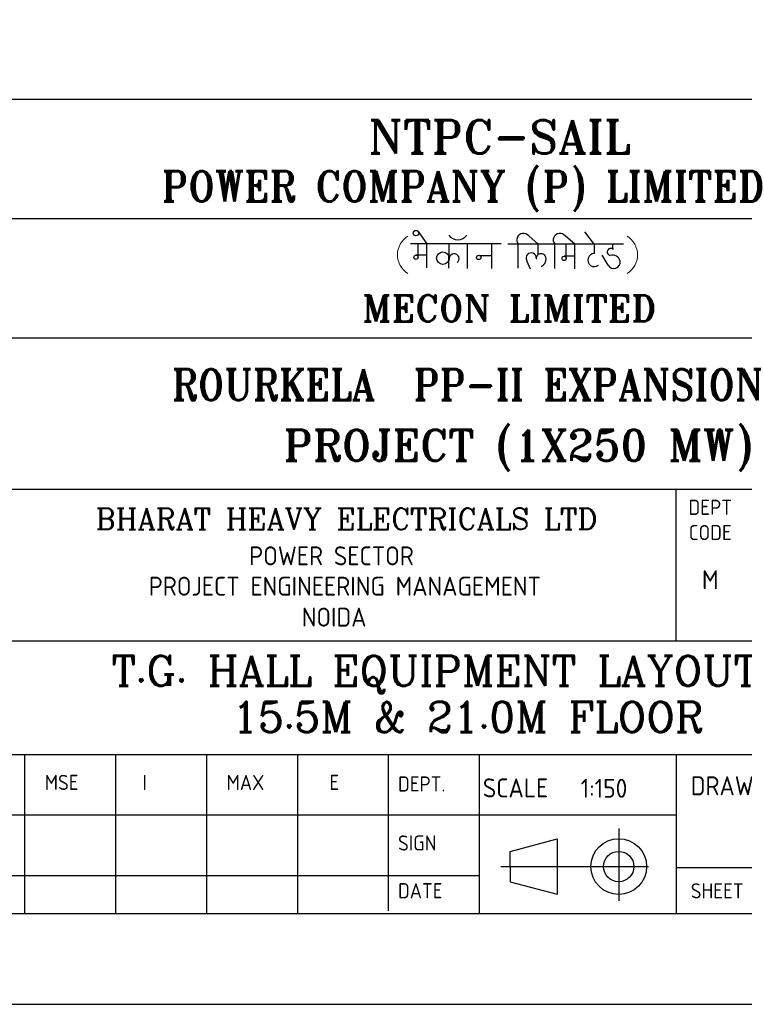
# Model space of a CAD drawing. Extents: x -287416 to 4934791, y -504132 to 1826789.
# Tile 119 of 132: x 117207 to 131555, y 146322 to 165819. Entities that reach past the tile are written whole.
import ezdxf
from ezdxf.enums import TextEntityAlignment as Align

# ---------------------------------------------------------------- set-up
doc = ezdxf.new("R2010")
doc.units = 0
doc.header["$LTSCALE"] = 800
doc.header["$MEASUREMENT"] = 0
for name, pattern in [('0', [0]), ('CENTER', [2, 1.25, -0.25, 0.25, -0.25]), ('CONTINOUS', [0])]:
    doc.linetypes.add(name, pattern=pattern)
doc.layers.get('0').update_dxf_attribs({"linetype": 'CONTINUOUS'})
doc.layers.add('1', color=1, linetype='CONTINUOUS')
doc.layers.add('T', color=3, linetype='CONTINUOUS', lineweight=15)
doc.layers.add('TEXT', color=3, linetype='CONTINUOUS', lineweight=15)
doc.styles.add('COMPLEX', font='complex')
doc.styles.add('ROMANC', font='romanc')
doc.styles.add('ROMANS', font='ISO9.shx', dxfattribs={"width": 0.8})
doc.styles.add('ROMANT', font='romant')
doc.styles.add('S3', font='ROMANS1.SHX', dxfattribs={"width": 0.8})
doc.styles.get("Standard").update_dxf_attribs({"font": 'ISO9'})

# ---------------------------------------------------------------- blocks, each defined once
blk = doc.blocks.new('A$C731D3036')
for p, q in [((-593.64, 265.66), (-26.68, 265.66)), ((-593.64, 230.66), (-26.68, 230.66)), ((-593.64, 195.66), (-26.68, 195.66)), ((-593.64, 151.19), (-26.68, 151.19)), ((-193.39, 106.76), (-193.39, 151.19)), ((-749.28, 106.72), (-26.68, 106.72)), ((-749.28, 106.72), (-337.95, 106.72)), ((-438, 73.37), (-26.68, 73.37)), ((-384.64, 73.37), (-384.64, 26.68)), ((-357.96, 73.37), (-357.96, 26.68)), ((-331.28, 73.37), (-331.28, 26.68)), ((-304.6, 73.37), (-304.6, 26.68)), ((-277.92, 73.37), (-277.92, 27.39)), ((-251.24, 73.37), (-251.24, 26.68)), ((-193.43, 73.37), (-193.43, 26.68)), ((-438, 55.58), (-193.43, 55.58)), ((-242.14, 44.88), (-228.39, 48.56)), ((-228.39, 48.56), (-228.39, 32.2)), ((-242.14, 40.43), (-242.14, 44.88)), ((-2590.23, 37.8), (-251.24, 37.8)), ((-242.14, 40.43), (-242.14, 35.98)), ((-26.68, 40.02), (-193.43, 40.02)), ((-242.14, 35.98), (-228.39, 32.3))]:
    blk.add_line(p, q)
at = {"color": 7, "linetype": '0'}
for p, q in [((-269.11, 226.81), (-266.61, 223.21)), ((-233.94, 223.13), (-236.69, 225.54)), ((-223.14, 223.13), (-225.99, 225.52)), ((-217.39, 223.04), (-220.23, 226.71)), ((-244.82, 223.23), (-271.41, 223.23)), ((-269.15, 219.28), (-269.15, 223.21)), ((-266.61, 216.18), (-266.61, 223.21)), ((-260.1, 216.09), (-260.07, 223.21)), ((-254.69, 215.93), (-254.69, 223.23)), ((-247.55, 215.93), (-247.55, 223.23)), ((-208.85, 223.13), (-242.79, 223.13)), ((-239.78, 216.02), (-239.78, 223.13)), ((-233.94, 220.04), (-233.94, 223.13)), ((-229.02, 215.93), (-229.02, 223.13)), ((-225.68, 218.92), (-225.68, 223.13)), ((-223.14, 215.85), (-223.14, 223.13)), ((-217.41, 220.37), (-217.41, 223.13)), ((-211.96, 221.65), (-211.96, 223.11)), ((-266.61, 219.89), (-269.77, 219.89)), ((-251.38, 219.8), (-247.55, 219.8)), ((-213.41, 216.93), (-215.13, 219.93)), ((-211.78, 221.65), (-211.96, 221.65)), ((-237.3, 218.33), (-236.27, 215.83)), ((-223.14, 219.56), (-226.26, 219.56))]:
    blk.add_line(p, q, dxfattribs=at)
at = {"linetype": 'CENTER'}
for p, q in [((-210.28, 51.61), (-210.28, 30.41)), ((-244.86, 40.43), (-201.5, 40.43))]:
    blk.add_line(p, q, dxfattribs=at)
for points in [[(0, 1869.86), (-2643.59, 1869.86), (-2643.59, 0), (0, 0)], [(-26.68, 1843.18), (-2616.91, 1843.18), (-2616.91, 26.68), (-26.68, 26.68)]]:
    blk.add_lwpolyline(points, close=True)
at = {"color": 7, "linetype": '0'}
for centre, radius in [((-269.78, 226.35), 0.805), ((-269.77, 219.27), 0.626), ((-261.88, 219), 1.84), ((-251.37, 219.2), 0.635), ((-226.29, 218.94), 0.626)]:
    blk.add_circle(centre, radius, dxfattribs=at)
for radius in [8.18, 4.45]:
    blk.add_circle((-210.28, 40.43), radius)
at = {"linetype": 'Continuous', "lineweight": 0, "ltscale": 10000}
for centre, start, end in [((-268.69, 219.98), 122.6632, 237.3368), ((-211.28, 219.98), 302.663, 57.337)]:
    blk.add_arc(centre, 6.52, start, end, dxfattribs=at)
at = {"color": 7}
blk.add_arc((-257.51, 227.45), 3.1, 212.732, 327.268, dxfattribs=at)
at = {"color": 7, "linetype": '0'}
for centre, radius, start, end in [((-238.24, 224.33), 1.96, 38.0114, 218.012), ((-227.53, 224.32), 1.96, 38.0114, 218.012), ((-258.59, 218.84), 1.44, 306.8343, 169.1555), ((-235.97, 219.04), 1.5, 359.0079, 208.1107), ((-233.04, 218.89), 1.43, 1.8057, 188.9062), ((-217.45, 218.44), 1.93, 88.6898, 308.406), ((-212.6, 220.81), 1.06, 53.3168, 262.0685), ((-212.07, 217.61), 2.26, 13.5209, 107.5128), ((-233.87, 218.66), 2.27, 290.5819, 6.8676), ((-211.76, 217.86), 1.9, 209.4555, 8.275)]:
    blk.add_arc(centre, radius, start, end, dxfattribs=at)
for s, height, p in [('DEPT', 4.447, (-183.41, 143.65)), ('CODE', 4.447, (-183.41, 136.24)), ('POWER SECTOR', 5.5584, (-294.57, 128.85)), ('M', 5.56, (-183.41, 121.84)), ('PROJECT ENGINEERING MANAGEMENT', 5.5584, (-290.66, 119.94)), ('NOIDA', 5.558, (-293.81, 110.86))]:
    blk.add_text(s, height=height).set_placement(p, align=Align.CENTER)
at = {"style": 'COMPLEX'}
blk.add_text('BHARAT HEAVY ELECTRICALS LTD', height=6.2254, dxfattribs=at).set_placement((-290.17, 139.35), align=Align.CENTER)
for s, height, p in [('MSE', 4.447, (-378.73, 62.91)), ('I', 4.45, (-350.04, 62.91)), ('MAX', 4.447, (-325.37, 62.91)), ('E', 4.45, (-295.17, 62.91)), ('DEPT.', 4.447, (-275.05, 62.45)), ('DRAWING No.', 5.5584, (-189.13, 61.36)), ('SCALE', 5.558, (-250.16, 60.74)), ('1:150', 5.558, (-221.44, 60.62)), ('SIGN', 4.447, (-275.05, 45.13)), ('DATE', 4.447, (-275.05, 31.11)), ('SHEET', 4.447, (-189.13, 31.08))]:
    blk.add_text(s, height=height).set_placement(p)
at = {"layer": '1', "color": 7, "style": 'ROMANT', "width": 1}
for s, height, p in [('NTPC-SAIL', 9.838, (-283.73, 249.69)), ('POWER COMPANY (P) LIMITED', 8.8542, (-344.49, 235.67)), ('MECON LIMITED', 7.7078, (-285.53, 200.4)), ('ROURKELA  PP-II EXPANSION', 9.0812, (-341.53, 177.3)), ('PROJECT (1X250 MW)', 9.0812, (-308.62, 159.55))]:
    blk.add_text(s, height=height, dxfattribs=at).set_placement(p)

msp = doc.modelspace()

# ---------------------------------------------------------------- block references
at = {"color": 1, "linetype": 'CONTINOUS', "lineweight": 15, "xscale": 67.46500254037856, "yscale": 67.46500254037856, "zscale": 67.46500254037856}
msp.add_blockref('A$C731D3036', (143254.7, 146321.8), dxfattribs=at)

# ---------------------------------------------------------------- texts
at = {"layer": 'T', "insert": (12487.3, 165526.2), "char_height": 300, "width": 2465.063, "attachment_point": 1, "style": 'S3'}
msp.add_mtext('\\pi78.246;PW TANK AT \\P\\pi369.67;EL. 29.0M', dxfattribs=at)
at = {"layer": 'TEXT', "style": 'ROMANC'}
for s, p in [('T.G. HALL EQUIPMENT LAYOUT PLAN AT ', (119023.2, 152625.4)), ('15.5M & 21.0M FLOOR', (121412.4, 151712.6))]:
    msp.add_text(s, height=600, dxfattribs=at).set_placement(p)
at = {"layer": 'TEXT', "insert": (104145.1, 176163.4), "char_height": 450, "width": 25083.616, "attachment_point": 1, "style": 'ROMANS'}
msp.add_mtext('\\pi-450,l450;{\\Fromans|c0;1. ALL DIMENSIONS ARE IN MM & ELEVATIONS IN METERS UNLESS STATED OTHERWISE. \\P\\pi-900,l900;2. ALL ELEVATIONS ARE WITH RESPECT TO TG HALL 0.0M WHICH CORRESPONDS TO    RL(+)219.0M  \\P3. ALL CIVIL DETAILS SUCH AS DOORS/WALLS/CLADDINGS/OPENINGS/TOILETS/ STAIRCASES/LIFT ETC. ARE INDICATIVE ONLY & FOR EXACT DETAILS REFER CIVIL/ARCHITECTURE DRAWINGS. \\P4. CIVIL TO PROVIDE 2NOs. EPS (TOS) 250MM WIDEx13800MM LONG FOR HPH-5, 250MM WIDEx16300MM LONG FOR HPH-6 FOR MOVEMENT OF HP.HEATERS AS PER LOCATION SHOWN IN THE DWG. }', dxfattribs=at)
at = {"layer": 'TEXT', "color": 4, "insert": (58763, 165331.2), "char_height": 400, "width": 1742.273, "attachment_point": 1, "style": 'ROMANS'}
msp.add_mtext('\\pi215.9;DMCW  \\P\\pi292.09;TANK \\P\\pi64.47;{\\H0.875x;10 Cu.M}', dxfattribs=at)

doc.saveas('drawing.dxf')
